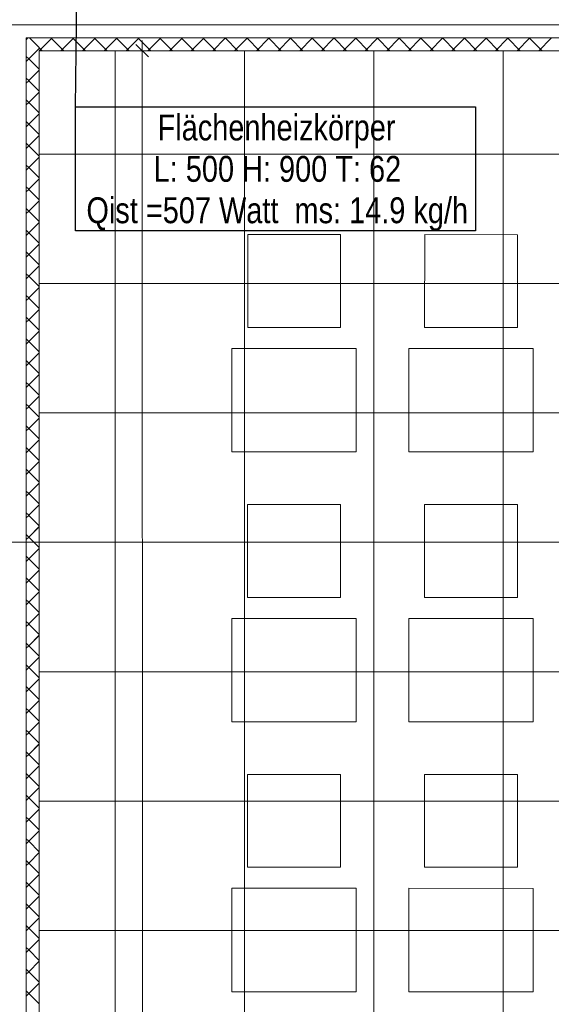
# Model space of a CAD drawing. Extents: x 229 to 926, y 37 to 878.
# Tile 179 of 194: x 553 to 605, y 571 to 666. Entities that reach past the tile are written whole.
import ezdxf
from ezdxf.lldxf.tags import DXFTag

# ---------------------------------------------------------------- set-up
doc = ezdxf.new("R2010")
doc.units = 0
doc.layers.get('0').update_dxf_attribs({"lineweight": 13})
doc.layers.add('A_BI_Innenwand', color=7, linetype='Continuous', lineweight=18, true_color=0x80ff80, plot=False)
for name, color, linetype, lineweight in [('Ausstattung', 7, 'Continuous', 25), ('Axen', 7, 'Continuous', 25), ('Axen-A03ENJ5PI0', 7, 'Continuous', 25), ('Deckenspiegel', 7, 'Continuous', 25), ('Fullfläche', 7, 'Continuous', 25), ('Fullfläche-A03ENJ5QI0', 7, 'Continuous', 25), ('Maßlinien', 7, 'Continuous', 25), ('Maßlinien-A03ENJ5WI0', 7, 'Continuous', 25), ('Wände', 7, 'Continuous', 25), ('Wände-A03ENJ5VI0', 7, 'Continuous', 25), ('X_BI_Text', 7, 'Continuous', 25)]:
    doc.layers.add(name, color=color, linetype=linetype, lineweight=lineweight)
doc.styles.get("Standard").update_dxf_attribs({"font": 'arial.ttf'})
tags = doc.linetypes.add('ALL_S25', pattern=[0.001, 0, -0.001]).pattern_tags.tags
tags[6:7] = [DXFTag(74, 4), DXFTag(75, 0), DXFTag(340, '0'), DXFTag(46, 1.0), DXFTag(50, 0.0), DXFTag(44, 0.0), DXFTag(45, 0.0)]
tags[4:5] = [DXFTag(74, 4), DXFTag(75, 0), DXFTag(340, '0'), DXFTag(46, 1.0), DXFTag(50, 0.0), DXFTag(44, 0.0), DXFTag(45, 0.0)]
tags = doc.linetypes.add('ALL_S25-A03ENJ5XI0', pattern=[0.001, 0, -0.001]).pattern_tags.tags
tags[6:7] = [DXFTag(74, 4), DXFTag(75, 0), DXFTag(340, '0'), DXFTag(46, 1.0), DXFTag(50, 0.0), DXFTag(44, 0.0), DXFTag(45, 0.0)]
tags[4:5] = [DXFTag(74, 4), DXFTag(75, 0), DXFTag(340, '0'), DXFTag(46, 1.0), DXFTag(50, 0.0), DXFTag(44, 0.0), DXFTag(45, 0.0)]

# ---------------------------------------------------------------- blocks, each defined once
blk = doc.blocks.new('Referenz-A03ENJ5LI0', base_point=(255.728, 65.704))
at = {"layer": 'Ausstattung', "color": 0, "lineweight": -2}
for p, q in [((575.487, 636.101), (575.488, 645.076)), ((575.488, 645.076), (584.463, 645.075)), ((584.463, 645.075), (584.462, 636.1)), ((592.59, 636.099), (592.591, 645.074)), ((592.591, 645.074), (601.566, 645.073)), ((601.566, 645.073), (601.565, 636.098)), ((584.462, 636.1), (575.487, 636.101)), ((601.565, 636.098), (592.59, 636.099)), ((573.962, 624.079), (573.963, 634.07)), ((573.963, 634.07), (585.986, 634.068)), ((585.986, 634.068), (585.985, 624.077)), ((591.065, 624.077), (591.066, 634.068)), ((591.066, 634.068), (603.089, 634.066)), ((603.089, 634.066), (603.088, 624.075)), ((585.985, 624.077), (573.962, 624.079)), ((603.088, 624.075), (591.065, 624.077)), ((575.484, 610.023), (575.485, 618.998)), ((575.485, 618.998), (584.46, 618.997)), ((584.46, 618.997), (584.459, 610.022)), ((592.587, 610.021), (592.588, 618.996)), ((592.588, 618.996), (601.563, 618.995)), ((601.563, 618.995), (601.562, 610.02)), ((584.459, 610.022), (575.484, 610.023)), ((601.562, 610.02), (592.587, 610.021)), ((573.959, 598.001), (573.96, 607.992)), ((573.96, 607.992), (585.983, 607.99)), ((585.983, 607.99), (585.982, 597.999)), ((591.062, 597.999), (591.063, 607.99)), ((591.063, 607.99), (603.086, 607.988)), ((603.086, 607.988), (603.085, 597.997)), ((585.982, 597.999), (573.959, 598.001)), ((603.085, 597.997), (591.062, 597.999)), ((575.481, 583.945), (575.482, 592.92)), ((575.482, 592.92), (584.457, 592.919)), ((584.457, 592.919), (584.456, 583.944)), ((592.584, 583.943), (592.585, 592.918)), ((592.585, 592.918), (601.56, 592.917)), ((601.56, 592.917), (601.559, 583.942)), ((584.456, 583.944), (575.481, 583.945)), ((601.559, 583.942), (592.584, 583.943)), ((573.955, 571.923), (573.957, 581.914)), ((573.957, 581.914), (585.98, 581.912)), ((585.98, 581.912), (585.978, 571.921)), ((591.059, 571.921), (591.06, 581.912)), ((591.06, 581.912), (603.083, 581.91)), ((603.083, 581.91), (603.082, 571.919)), ((585.978, 571.921), (573.955, 571.923)), ((603.082, 571.919), (591.059, 571.921))]:
    blk.add_line(p, q, dxfattribs=at)
at = {"layer": 'Axen', "color": 0, "linetype": 'ALL_S25', "lineweight": -2, "ltscale": 0.13}
for p, q in [((735.547, 665.346), (301.723, 665.346)), ((735.547, 615.346), (301.713, 615.346)), ((735.547, 615.346), (301.713, 615.346))]:
    blk.add_line(p, q, dxfattribs=at)
at = {"layer": 'Fullfläche', "color": 0, "lineweight": -2}
for p, q in [((554.259, 664.082), (554.082, 663.905)), ((555.334, 663.15), (554.4, 664.082)), ((555.334, 662.847), (556.526, 664.041)), ((556.526, 664.043), (556.487, 664.082)), ((556.53, 664.043), (556.569, 664.082)), ((557.725, 662.846), (556.53, 664.041)), ((557.432, 662.846), (558.626, 664.042)), ((558.626, 664.044), (558.588, 664.082)), ((558.63, 664.044), (558.669, 664.082)), ((559.825, 662.846), (558.63, 664.042)), ((559.532, 662.846), (560.726, 664.042)), ((560.726, 664.044), (560.688, 664.083)), ((560.73, 664.044), (560.769, 664.083)), ((561.925, 662.846), (560.73, 664.042)), ((561.631, 662.846), (562.826, 664.043)), ((562.826, 664.045), (562.788, 664.083)), ((562.83, 664.045), (562.868, 664.083)), ((564.026, 662.846), (562.83, 664.043)), ((563.731, 662.846), (564.926, 664.043)), ((564.926, 664.045), (564.888, 664.083)), ((564.93, 664.045), (564.968, 664.083)), ((566.126, 662.846), (564.93, 664.043)), ((565.831, 662.846), (567.026, 664.043)), ((567.026, 664.045), (566.988, 664.083)), ((567.03, 664.045), (567.068, 664.083)), ((568.227, 662.846), (567.03, 664.043)), ((567.93, 662.846), (569.126, 664.044)), ((569.126, 664.046), (569.088, 664.084)), ((569.13, 664.046), (569.168, 664.084)), ((570.327, 662.846), (569.13, 664.044)), ((570.03, 662.846), (571.226, 664.044)), ((571.226, 664.046), (571.188, 664.084)), ((571.23, 664.046), (571.268, 664.084)), ((572.427, 662.846), (571.23, 664.044)), ((572.129, 662.846), (573.326, 664.045)), ((573.326, 664.047), (573.289, 664.084)), ((573.33, 664.047), (573.368, 664.084)), ((574.528, 662.846), (573.33, 664.045)), ((574.229, 662.846), (575.426, 664.045)), ((575.426, 664.047), (575.389, 664.084)), ((575.43, 664.047), (575.468, 664.084)), ((576.628, 662.846), (575.43, 664.045)), ((576.329, 662.846), (577.526, 664.045)), ((577.526, 664.047), (577.489, 664.085)), ((577.53, 664.047), (577.567, 664.085)), ((578.729, 662.846), (577.53, 664.045)), ((578.428, 662.846), (579.626, 664.046)), ((579.626, 664.048), (579.589, 664.085)), ((579.63, 664.048), (579.667, 664.085)), ((580.829, 662.846), (579.63, 664.046)), ((580.528, 662.846), (581.726, 664.046)), ((581.726, 664.048), (581.689, 664.085)), ((581.73, 664.048), (581.767, 664.085)), ((582.929, 662.846), (581.73, 664.046)), ((582.627, 662.846), (583.826, 664.046)), ((583.826, 664.049), (583.789, 664.085)), ((583.83, 664.049), (583.867, 664.085)), ((585.03, 662.846), (583.83, 664.046)), ((584.727, 662.846), (585.926, 664.047)), ((585.926, 664.049), (585.889, 664.086)), ((585.93, 664.049), (585.967, 664.086)), ((587.13, 662.846), (585.93, 664.047)), ((586.827, 662.846), (588.026, 664.047)), ((588.026, 664.049), (587.99, 664.086)), ((588.03, 664.049), (588.067, 664.086)), ((589.23, 662.846), (588.03, 664.047)), ((588.926, 662.846), (590.126, 664.048)), ((590.126, 664.05), (590.09, 664.086)), ((590.13, 664.05), (590.167, 664.086)), ((591.331, 662.846), (590.13, 664.048)), ((591.026, 662.846), (592.226, 664.048)), ((592.226, 664.05), (592.19, 664.086)), ((592.23, 664.05), (592.267, 664.086)), ((593.431, 662.846), (592.23, 664.048)), ((593.125, 662.846), (594.326, 664.048)), ((594.326, 664.051), (594.29, 664.087)), ((594.33, 664.051), (594.366, 664.087)), ((595.532, 662.846), (594.33, 664.048)), ((595.225, 662.846), (596.426, 664.049)), ((596.426, 664.051), (596.39, 664.087)), ((596.43, 664.051), (596.466, 664.087)), ((597.632, 662.846), (596.43, 664.049)), ((597.325, 662.846), (598.526, 664.049)), ((598.526, 664.051), (598.49, 664.087)), ((598.53, 664.051), (598.566, 664.087)), ((599.733, 662.846), (598.53, 664.049)), ((599.424, 662.846), (600.626, 664.05)), ((600.626, 664.052), (600.59, 664.087)), ((600.63, 664.052), (600.666, 664.087)), ((601.833, 662.846), (600.63, 664.05)), ((601.524, 662.846), (602.726, 664.05)), ((602.726, 664.052), (602.69, 664.088)), ((602.73, 664.052), (602.766, 664.088)), ((603.933, 662.846), (602.73, 664.05)), ((603.624, 662.846), (604.826, 664.05)), ((604.826, 664.052), (604.791, 664.088)), ((554.329, 662.056), (554.082, 662.302)), ((555.334, 663.058), (554.331, 662.056)), ((555.624, 662.846), (555.334, 663.137)), ((554.329, 662.052), (554.082, 661.806)), ((555.334, 661.05), (554.331, 662.052)), ((555.334, 660.958), (554.331, 659.956)), ((554.329, 659.956), (554.082, 660.202)), ((554.329, 659.952), (554.082, 659.706)), ((555.334, 658.95), (554.331, 659.952)), ((555.334, 658.858), (554.331, 657.856)), ((554.329, 657.856), (554.082, 658.102)), ((554.329, 657.852), (554.082, 657.606)), ((555.334, 656.85), (554.331, 657.852)), ((555.334, 656.758), (554.331, 655.756)), ((554.329, 655.756), (554.082, 656.002)), ((554.329, 655.752), (554.082, 655.506)), ((555.334, 654.75), (554.331, 655.752)), ((555.334, 654.658), (554.331, 653.656)), ((554.329, 653.656), (554.082, 653.902)), ((554.329, 653.652), (554.082, 653.406)), ((555.334, 652.65), (554.331, 653.652)), ((554.329, 651.556), (554.082, 651.802)), ((555.334, 652.558), (554.331, 651.556)), ((554.329, 651.552), (554.082, 651.306)), ((555.334, 650.55), (554.331, 651.552)), ((555.334, 650.458), (554.331, 649.456)), ((554.329, 649.456), (554.082, 649.702)), ((554.329, 649.452), (554.082, 649.206)), ((555.334, 648.45), (554.331, 649.452)), ((555.334, 648.358), (554.331, 647.356)), ((554.329, 647.356), (554.082, 647.602)), ((554.329, 647.352), (554.082, 647.105)), ((555.334, 646.35), (554.331, 647.352)), ((555.334, 646.258), (554.331, 645.256)), ((554.329, 645.256), (554.082, 645.502)), ((554.329, 645.252), (554.082, 645.006)), ((555.334, 644.25), (554.331, 645.252)), ((555.334, 644.158), (554.331, 643.156)), ((554.329, 643.156), (554.082, 643.402)), ((554.329, 643.152), (554.082, 642.906)), ((555.334, 642.15), (554.331, 643.152)), ((554.329, 641.056), (554.082, 641.302)), ((555.334, 642.058), (554.331, 641.056)), ((554.329, 641.052), (554.082, 640.806)), ((555.334, 640.05), (554.331, 641.052)), ((555.334, 639.958), (554.331, 638.956)), ((554.329, 638.956), (554.082, 639.202)), ((554.329, 638.952), (554.082, 638.705)), ((555.334, 637.95), (554.331, 638.952)), ((555.334, 637.858), (554.331, 636.856)), ((554.329, 636.856), (554.082, 637.102)), ((554.329, 636.852), (554.082, 636.606)), ((555.334, 635.85), (554.331, 636.852)), ((555.334, 635.758), (554.331, 634.756)), ((554.329, 634.756), (554.082, 635.002)), ((554.329, 634.752), (554.082, 634.505)), ((555.334, 633.75), (554.331, 634.752)), ((555.334, 633.658), (554.331, 632.656)), ((554.329, 632.656), (554.082, 632.902)), ((554.329, 632.652), (554.082, 632.406)), ((555.334, 631.65), (554.331, 632.652)), ((554.329, 630.556), (554.082, 630.802)), ((555.334, 631.558), (554.331, 630.556)), ((554.329, 630.552), (554.082, 630.305)), ((555.334, 629.55), (554.331, 630.552)), ((555.334, 629.458), (554.331, 628.456)), ((554.329, 628.456), (554.082, 628.702)), ((554.329, 628.452), (554.082, 628.205)), ((555.334, 627.45), (554.331, 628.452)), ((555.334, 627.358), (554.331, 626.356)), ((554.329, 626.356), (554.082, 626.602)), ((554.329, 626.352), (554.082, 626.105)), ((555.334, 625.35), (554.331, 626.352)), ((555.334, 625.258), (554.331, 624.256)), ((554.329, 624.256), (554.082, 624.502)), ((554.329, 624.252), (554.082, 624.005)), ((555.334, 623.25), (554.331, 624.252)), ((554.329, 622.156), (554.082, 622.402)), ((555.334, 623.158), (554.331, 622.156)), ((554.329, 622.152), (554.082, 621.905)), ((555.334, 621.15), (554.331, 622.152)), ((555.334, 621.058), (554.331, 620.056)), ((554.329, 620.056), (554.082, 620.302)), ((554.329, 620.052), (554.082, 619.805)), ((555.334, 619.05), (554.331, 620.052)), ((555.334, 618.958), (554.331, 617.956)), ((554.329, 617.956), (554.082, 618.202)), ((554.329, 617.952), (554.082, 617.705)), ((555.334, 616.95), (554.331, 617.952)), ((555.334, 616.857), (554.331, 615.856)), ((554.329, 615.856), (554.082, 616.102)), ((554.329, 615.852), (554.082, 615.605)), ((555.334, 614.85), (554.331, 615.852)), ((555.334, 614.757), (554.331, 613.756)), ((554.329, 613.756), (554.082, 614.002)), ((554.329, 613.752), (554.082, 613.505)), ((555.334, 612.75), (554.331, 613.752)), ((554.329, 611.656), (554.083, 611.902)), ((555.334, 612.657), (554.331, 611.656)), ((554.329, 611.652), (554.083, 611.405)), ((555.334, 610.65), (554.331, 611.652)), ((555.334, 610.557), (554.331, 609.556)), ((554.329, 609.556), (554.083, 609.802)), ((554.329, 609.552), (554.083, 609.305)), ((555.334, 608.55), (554.331, 609.552)), ((555.334, 608.457), (554.331, 607.456)), ((554.329, 607.456), (554.083, 607.702)), ((554.329, 607.452), (554.083, 607.205)), ((555.334, 606.45), (554.331, 607.452)), ((555.334, 606.357), (554.331, 605.356)), ((554.329, 605.356), (554.083, 605.602)), ((554.329, 605.352), (554.083, 605.105)), ((555.334, 604.35), (554.331, 605.352)), ((555.334, 604.257), (554.331, 603.256)), ((554.329, 603.256), (554.083, 603.502)), ((554.329, 603.252), (554.083, 603.005)), ((555.334, 602.25), (554.331, 603.252)), ((554.329, 601.156), (554.083, 601.402)), ((555.334, 602.157), (554.331, 601.156)), ((554.329, 601.152), (554.083, 600.905)), ((555.334, 600.15), (554.331, 601.152)), ((555.334, 600.057), (554.331, 599.056)), ((554.329, 599.056), (554.083, 599.302)), ((554.329, 599.052), (554.083, 598.805)), ((555.334, 598.05), (554.331, 599.052)), ((555.334, 597.957), (554.331, 596.956)), ((554.329, 596.956), (554.083, 597.202)), ((554.329, 596.952), (554.083, 596.705)), ((555.334, 595.95), (554.331, 596.952)), ((555.334, 595.857), (554.331, 594.856)), ((554.329, 594.856), (554.083, 595.102)), ((554.329, 594.852), (554.083, 594.605)), ((555.334, 593.85), (554.331, 594.852)), ((555.334, 593.757), (554.331, 592.756)), ((554.329, 592.756), (554.083, 593.002)), ((554.329, 592.752), (554.083, 592.505)), ((555.334, 591.75), (554.331, 592.752)), ((554.329, 590.656), (554.083, 590.902)), ((555.334, 591.657), (554.331, 590.656)), ((554.329, 590.652), (554.083, 590.405)), ((555.334, 589.65), (554.331, 590.652)), ((555.334, 589.557), (554.331, 588.556)), ((554.329, 588.556), (554.083, 588.802)), ((554.329, 588.552), (554.083, 588.305)), ((555.334, 587.55), (554.331, 588.552)), ((555.334, 587.457), (554.331, 586.456)), ((554.329, 586.456), (554.083, 586.702)), ((554.329, 586.452), (554.083, 586.205)), ((555.334, 585.45), (554.331, 586.452)), ((555.334, 585.357), (554.331, 584.356)), ((554.329, 584.356), (554.083, 584.602)), ((554.329, 584.352), (554.083, 584.105)), ((555.334, 583.35), (554.331, 584.352)), ((555.334, 583.257), (554.331, 582.256)), ((554.329, 582.256), (554.083, 582.502)), ((554.329, 582.252), (554.083, 582.005)), ((555.334, 581.25), (554.331, 582.252)), ((554.329, 580.156), (554.083, 580.402)), ((555.334, 581.157), (554.331, 580.156)), ((554.329, 580.152), (554.083, 579.905)), ((555.334, 579.15), (554.331, 580.152)), ((555.334, 579.057), (554.331, 578.056)), ((554.329, 578.056), (554.083, 578.302)), ((554.329, 578.052), (554.083, 577.805)), ((555.334, 577.05), (554.331, 578.052)), ((555.334, 576.957), (554.332, 575.956)), ((554.329, 575.956), (554.083, 576.202)), ((554.329, 575.952), (554.083, 575.705)), ((555.334, 574.951), (554.332, 575.952)), ((555.334, 574.857), (554.332, 573.856)), ((554.329, 573.856), (554.083, 574.102)), ((554.329, 573.852), (554.083, 573.605)), ((555.334, 572.851), (554.332, 573.852)), ((555.334, 572.757), (554.332, 571.756)), ((554.329, 571.756), (554.083, 572.002)), ((554.329, 571.752), (554.083, 571.505)), ((555.334, 570.751), (554.332, 571.752))]:
    blk.add_line(p, q, dxfattribs=at)
at = {"layer": 'Maßlinien', "color": 0, "lineweight": -2}
for p, q in [((564.694, 663.447), (565.895, 662.248)), ((565.294, 662.847), (565.294, 663.847)), ((565.294, 662.847), (564.294, 662.847)), ((565.294, 662.847), (566.294, 662.848)), ((565.294, 662.847), (565.31, 562.437))]:
    blk.add_line(p, q, dxfattribs=at)
at = {"layer": 'Wände', "color": 0, "lineweight": -2}
for p, q in [((549.334, 665.346), (674.034, 665.346)), ((674.034, 664.096), (554.082, 664.082)), ((554.084, 450.441), (554.082, 664.082)), ((554.082, 650.441), (554.082, 664.082)), ((555.334, 615.346), (555.334, 662.846)), ((555.334, 662.846), (670.034, 662.846)), ((555.334, 565.346), (555.334, 615.346))]:
    blk.add_line(p, q, dxfattribs=at)
blk = doc.blocks.new('Referenz-A03ENJ62I0', base_point=(255.728, 65.706))
at = {"layer": 'Axen-A03ENJ5PI0', "color": 0, "linetype": 'ALL_S25-A03ENJ5XI0', "lineweight": -2, "ltscale": 0.13}
for p, q in [((735.547, 665.346), (301.723, 665.346)), ((735.547, 615.346), (301.713, 615.346))]:
    blk.add_line(p, q, dxfattribs=at)
at = {"layer": 'Deckenspiegel', "color": 0, "lineweight": -2}
for p, q in [((555.333, 417.847), (555.333, 662.846)), ((555.333, 662.846), (670.033, 662.846)), ((562.683, 662.846), (562.683, 417.847)), ((575.183, 662.846), (575.183, 417.847)), ((587.683, 662.846), (587.683, 417.847)), ((600.183, 662.846), (600.183, 417.847)), ((670.033, 652.846), (555.333, 652.846)), ((670.033, 640.346), (555.333, 640.346)), ((670.033, 627.846), (555.333, 627.846)), ((670.033, 615.346), (555.333, 615.346)), ((670.033, 602.846), (555.333, 602.846)), ((670.033, 590.346), (555.333, 590.346)), ((670.033, 577.846), (555.333, 577.846))]:
    blk.add_line(p, q, dxfattribs=at)
at = {"layer": 'Fullfläche-A03ENJ5QI0', "color": 0, "lineweight": -2}
for p, q in [((554.258, 664.082), (554.082, 663.906)), ((555.333, 663.15), (554.4, 664.082)), ((555.333, 662.847), (556.526, 664.042)), ((556.526, 664.044), (556.487, 664.082)), ((556.53, 664.044), (556.568, 664.082)), ((557.724, 662.846), (556.53, 664.042)), ((557.432, 662.846), (558.626, 664.042)), ((558.626, 664.044), (558.587, 664.083)), ((558.63, 664.044), (558.668, 664.083)), ((559.825, 662.846), (558.63, 664.042)), ((559.531, 662.846), (560.726, 664.042)), ((560.726, 664.044), (560.687, 664.083)), ((560.73, 664.044), (560.768, 664.083)), ((561.925, 662.846), (560.73, 664.042)), ((561.631, 662.846), (562.826, 664.043)), ((562.826, 664.045), (562.787, 664.083)), ((562.83, 664.045), (562.868, 664.083)), ((564.025, 662.846), (562.83, 664.043)), ((563.731, 662.846), (564.926, 664.043)), ((564.926, 664.045), (564.888, 664.083)), ((564.93, 664.045), (564.968, 664.083)), ((566.126, 662.846), (564.93, 664.043)), ((565.83, 662.846), (567.026, 664.043)), ((567.026, 664.046), (566.988, 664.084)), ((567.03, 664.046), (567.068, 664.084)), ((568.226, 662.846), (567.03, 664.043)), ((567.93, 662.846), (569.126, 664.044)), ((569.126, 664.046), (569.088, 664.084)), ((569.13, 664.046), (569.168, 664.084)), ((570.327, 662.846), (569.13, 664.044)), ((570.029, 662.846), (571.226, 664.044)), ((571.226, 664.046), (571.188, 664.084)), ((571.23, 664.046), (571.267, 664.084)), ((572.427, 662.846), (571.23, 664.044)), ((572.129, 662.846), (573.326, 664.045)), ((573.326, 664.047), (573.288, 664.084)), ((573.33, 664.047), (573.367, 664.084)), ((574.527, 662.846), (573.33, 664.045)), ((574.229, 662.846), (575.426, 664.045)), ((575.426, 664.047), (575.388, 664.085)), ((575.43, 664.047), (575.467, 664.085)), ((576.628, 662.846), (575.43, 664.045)), ((576.328, 662.846), (577.526, 664.045)), ((577.526, 664.048), (577.488, 664.085)), ((577.53, 664.048), (577.567, 664.085)), ((578.728, 662.846), (577.53, 664.045)), ((578.428, 662.846), (579.626, 664.046)), ((579.626, 664.048), (579.588, 664.085)), ((579.63, 664.048), (579.667, 664.085)), ((580.829, 662.846), (579.63, 664.046)), ((580.527, 662.846), (581.726, 664.046)), ((581.726, 664.048), (581.689, 664.085)), ((581.73, 664.048), (581.767, 664.085)), ((582.929, 662.846), (581.73, 664.046)), ((582.627, 662.846), (583.826, 664.047)), ((583.826, 664.049), (583.789, 664.086)), ((583.83, 664.049), (583.867, 664.086)), ((585.029, 662.846), (583.83, 664.047)), ((584.727, 662.846), (585.926, 664.047)), ((585.926, 664.049), (585.889, 664.086)), ((585.93, 664.049), (585.966, 664.086)), ((587.13, 662.846), (585.93, 664.047)), ((586.826, 662.846), (588.026, 664.047)), ((588.026, 664.05), (587.989, 664.086)), ((588.03, 664.05), (588.066, 664.086)), ((589.23, 662.846), (588.03, 664.047)), ((588.926, 662.846), (590.126, 664.048)), ((590.126, 664.05), (590.089, 664.086)), ((590.13, 664.05), (590.166, 664.086)), ((591.33, 662.846), (590.13, 664.048)), ((591.025, 662.846), (592.226, 664.048)), ((592.226, 664.05), (592.189, 664.087)), ((592.23, 664.05), (592.266, 664.087)), ((593.431, 662.846), (592.23, 664.048)), ((593.125, 662.846), (594.326, 664.049)), ((594.326, 664.051), (594.289, 664.087)), ((594.33, 664.051), (594.366, 664.087)), ((595.531, 662.846), (594.33, 664.049)), ((595.225, 662.846), (596.426, 664.049)), ((596.426, 664.051), (596.39, 664.087)), ((596.43, 664.051), (596.466, 664.087)), ((597.632, 662.846), (596.43, 664.049)), ((597.324, 662.846), (598.526, 664.049)), ((598.526, 664.051), (598.49, 664.087)), ((598.53, 664.051), (598.566, 664.087)), ((599.732, 662.846), (598.53, 664.049)), ((599.424, 662.846), (600.626, 664.05)), ((600.626, 664.052), (600.59, 664.088)), ((600.63, 664.052), (600.665, 664.088)), ((601.832, 662.846), (600.63, 664.05)), ((601.523, 662.846), (602.726, 664.05)), ((602.726, 664.052), (602.69, 664.088)), ((602.73, 664.052), (602.765, 664.088)), ((603.933, 662.846), (602.73, 664.05)), ((603.623, 662.846), (604.826, 664.05)), ((604.826, 664.053), (604.79, 664.088)), ((554.328, 662.056), (554.082, 662.302)), ((555.333, 663.058), (554.33, 662.056)), ((555.624, 662.846), (555.333, 663.137)), ((554.328, 662.052), (554.082, 661.806)), ((555.333, 661.05), (554.33, 662.052)), ((555.333, 660.958), (554.33, 659.956)), ((554.328, 659.956), (554.082, 660.202)), ((554.328, 659.952), (554.082, 659.706)), ((555.333, 658.95), (554.33, 659.952)), ((555.333, 658.858), (554.33, 657.856)), ((554.328, 657.856), (554.082, 658.102)), ((554.328, 657.852), (554.082, 657.606)), ((555.333, 656.85), (554.33, 657.852)), ((555.333, 656.758), (554.33, 655.756)), ((554.328, 655.756), (554.082, 656.002)), ((554.328, 655.752), (554.082, 655.506)), ((555.333, 654.75), (554.33, 655.752)), ((555.333, 654.658), (554.33, 653.656)), ((554.328, 653.656), (554.082, 653.902)), ((554.328, 653.652), (554.082, 653.406)), ((555.333, 652.65), (554.33, 653.652)), ((554.328, 651.556), (554.082, 651.802)), ((555.333, 652.558), (554.33, 651.556)), ((554.328, 651.552), (554.082, 651.306)), ((555.333, 650.55), (554.33, 651.552)), ((555.333, 650.458), (554.33, 649.456)), ((554.328, 649.456), (554.082, 649.702)), ((554.328, 649.452), (554.082, 649.206)), ((555.333, 648.45), (554.33, 649.452)), ((555.333, 648.358), (554.33, 647.356)), ((554.328, 647.356), (554.082, 647.602)), ((554.328, 647.352), (554.082, 647.106)), ((555.333, 646.35), (554.33, 647.352)), ((555.333, 646.258), (554.33, 645.256)), ((554.328, 645.256), (554.082, 645.502)), ((554.328, 645.252), (554.082, 645.006)), ((555.333, 644.25), (554.33, 645.252)), ((555.333, 644.158), (554.33, 643.156)), ((554.328, 643.156), (554.082, 643.402)), ((554.328, 643.152), (554.082, 642.906)), ((555.333, 642.15), (554.33, 643.152)), ((554.328, 641.056), (554.082, 641.302)), ((555.333, 642.058), (554.33, 641.056)), ((554.328, 641.052), (554.082, 640.806)), ((555.333, 640.05), (554.33, 641.052)), ((555.333, 639.958), (554.33, 638.956)), ((554.328, 638.956), (554.082, 639.202)), ((554.328, 638.952), (554.082, 638.706)), ((555.333, 637.95), (554.33, 638.952)), ((555.333, 637.858), (554.33, 636.856)), ((554.328, 636.856), (554.082, 637.102)), ((554.328, 636.852), (554.082, 636.606)), ((555.333, 635.85), (554.33, 636.852)), ((555.333, 635.758), (554.33, 634.756)), ((554.328, 634.756), (554.082, 635.002)), ((554.328, 634.752), (554.082, 634.506)), ((555.333, 633.75), (554.33, 634.752)), ((555.333, 633.658), (554.33, 632.656)), ((554.328, 632.656), (554.082, 632.902)), ((554.328, 632.652), (554.082, 632.406)), ((555.333, 631.65), (554.33, 632.652)), ((554.328, 630.556), (554.082, 630.802)), ((555.333, 631.558), (554.33, 630.556)), ((554.328, 630.552), (554.082, 630.306)), ((555.333, 629.55), (554.33, 630.552)), ((555.333, 629.458), (554.331, 628.456)), ((554.328, 628.456), (554.082, 628.702)), ((554.328, 628.452), (554.082, 628.206)), ((555.333, 627.45), (554.331, 628.452)), ((555.333, 627.358), (554.331, 626.356)), ((554.328, 626.356), (554.082, 626.602)), ((554.328, 626.352), (554.082, 626.106)), ((555.333, 625.35), (554.331, 626.352)), ((555.333, 625.258), (554.331, 624.256)), ((554.328, 624.256), (554.082, 624.502)), ((554.328, 624.252), (554.082, 624.006)), ((555.333, 623.25), (554.331, 624.252)), ((554.329, 622.156), (554.082, 622.402)), ((555.333, 623.158), (554.331, 622.156)), ((554.329, 622.152), (554.082, 621.906)), ((555.333, 621.15), (554.331, 622.152)), ((555.333, 621.058), (554.331, 620.056)), ((554.329, 620.056), (554.082, 620.302)), ((554.329, 620.052), (554.082, 619.806)), ((555.333, 619.05), (554.331, 620.052)), ((555.333, 618.958), (554.331, 617.956)), ((554.329, 617.956), (554.082, 618.202)), ((554.329, 617.952), (554.082, 617.706)), ((555.333, 616.95), (554.331, 617.952)), ((555.333, 616.858), (554.331, 615.856)), ((554.329, 615.856), (554.082, 616.102)), ((554.329, 615.852), (554.082, 615.606)), ((555.333, 614.85), (554.331, 615.852)), ((555.333, 614.758), (554.331, 613.756)), ((554.329, 613.756), (554.082, 614.002)), ((554.329, 613.752), (554.082, 613.506)), ((555.333, 612.75), (554.331, 613.752)), ((554.329, 611.656), (554.082, 611.902)), ((555.333, 612.658), (554.331, 611.656)), ((554.329, 611.652), (554.082, 611.406)), ((555.333, 610.65), (554.331, 611.652)), ((555.333, 610.558), (554.331, 609.556)), ((554.329, 609.556), (554.082, 609.802)), ((554.329, 609.552), (554.082, 609.306)), ((555.333, 608.55), (554.331, 609.552)), ((555.333, 608.458), (554.331, 607.456)), ((554.329, 607.456), (554.082, 607.702)), ((554.329, 607.452), (554.082, 607.206)), ((555.333, 606.45), (554.331, 607.452)), ((555.333, 606.358), (554.331, 605.356)), ((554.329, 605.356), (554.082, 605.602)), ((554.329, 605.352), (554.082, 605.106)), ((555.333, 604.35), (554.331, 605.352)), ((555.333, 604.258), (554.331, 603.256)), ((554.329, 603.256), (554.082, 603.502)), ((554.329, 603.252), (554.082, 603.006)), ((555.333, 602.251), (554.331, 603.252)), ((554.329, 601.156), (554.082, 601.403)), ((555.333, 602.158), (554.331, 601.156)), ((554.329, 601.152), (554.082, 600.906)), ((555.333, 600.151), (554.331, 601.152)), ((555.333, 600.058), (554.331, 599.056)), ((554.329, 599.056), (554.082, 599.302)), ((554.329, 599.052), (554.082, 598.806)), ((555.333, 598.051), (554.331, 599.052)), ((555.333, 597.958), (554.331, 596.956)), ((554.329, 596.956), (554.082, 597.203)), ((554.329, 596.952), (554.082, 596.706)), ((555.333, 595.951), (554.331, 596.952)), ((555.333, 595.858), (554.331, 594.856)), ((554.329, 594.856), (554.082, 595.102)), ((554.329, 594.852), (554.082, 594.606)), ((555.333, 593.851), (554.331, 594.852)), ((555.333, 593.758), (554.331, 592.756)), ((554.329, 592.756), (554.082, 593.003)), ((554.329, 592.752), (554.082, 592.506)), ((555.333, 591.751), (554.331, 592.752)), ((554.329, 590.656), (554.082, 590.902)), ((555.333, 591.658), (554.331, 590.656)), ((554.329, 590.652), (554.082, 590.406)), ((555.333, 589.651), (554.331, 590.652)), ((555.333, 589.558), (554.331, 588.556)), ((554.329, 588.556), (554.082, 588.803)), ((554.329, 588.552), (554.082, 588.306)), ((555.333, 587.551), (554.331, 588.552)), ((555.333, 587.458), (554.331, 586.456)), ((554.329, 586.456), (554.082, 586.703)), ((554.329, 586.452), (554.082, 586.206)), ((555.333, 585.451), (554.331, 586.452)), ((555.333, 585.357), (554.331, 584.356)), ((554.329, 584.356), (554.082, 584.603)), ((554.329, 584.352), (554.082, 584.106)), ((555.333, 583.351), (554.331, 584.352)), ((555.333, 583.257), (554.331, 582.256)), ((554.329, 582.256), (554.082, 582.503)), ((554.329, 582.252), (554.082, 582.006)), ((555.333, 581.251), (554.331, 582.252)), ((554.329, 580.156), (554.082, 580.403)), ((555.333, 581.158), (554.331, 580.156)), ((554.329, 580.152), (554.082, 579.906)), ((555.333, 579.151), (554.331, 580.152)), ((555.333, 579.057), (554.331, 578.056)), ((554.329, 578.056), (554.082, 578.303)), ((554.329, 578.052), (554.082, 577.806)), ((555.333, 577.051), (554.331, 578.052)), ((555.333, 576.957), (554.331, 575.956)), ((554.329, 575.956), (554.082, 576.203)), ((554.329, 575.952), (554.082, 575.706)), ((555.333, 574.951), (554.331, 575.952)), ((555.333, 574.857), (554.331, 573.856)), ((554.329, 573.856), (554.082, 574.103)), ((554.329, 573.852), (554.082, 573.606)), ((555.333, 572.851), (554.331, 573.852)), ((555.333, 572.757), (554.331, 571.756)), ((554.329, 571.756), (554.082, 572.003)), ((554.329, 571.752), (554.082, 571.506)), ((555.333, 570.751), (554.331, 571.752))]:
    blk.add_line(p, q, dxfattribs=at)
at = {"layer": 'Maßlinien-A03ENJ5WI0', "color": 0, "lineweight": -2}
for p, q in [((564.694, 663.448), (565.894, 662.248)), ((565.294, 662.848), (565.294, 663.848)), ((565.294, 662.848), (564.294, 662.848)), ((565.294, 662.848), (566.294, 662.848)), ((565.294, 662.848), (565.31, 562.437))]:
    blk.add_line(p, q, dxfattribs=at)
at = {"layer": 'Wände-A03ENJ5VI0', "color": 0, "lineweight": -2}
for p, q in [((549.333, 665.346), (674.033, 665.346)), ((674.033, 664.096), (554.082, 664.082)), ((554.083, 450.442), (554.082, 664.082)), ((554.082, 650.441), (554.082, 664.082)), ((555.333, 615.346), (555.334, 662.846)), ((555.334, 662.846), (670.033, 662.846)), ((555.333, 565.346), (555.333, 615.346))]:
    blk.add_line(p, q, dxfattribs=at)
blk = doc.blocks.new('Wand-A03ENJ66I0', base_point=(550.327, 169.344))
at = {"color": 0, "linetype": 'ByBlock', "lineweight": -2, "ltscale": 0.18}
blk.add_line((555.333, 661.344), (555.33, 450.441), dxfattribs=at)
blk = doc.blocks.new('Wand-A03ENJ9CI0', base_point=(549.333, 662.843))
at = {"color": 0, "linetype": 'ByBlock', "lineweight": -2, "ltscale": 0.18}
blk.add_line((670.033, 662.843), (555.333, 662.843), dxfattribs=at)
blk = doc.blocks.new('Bauteilbeschriftung-A03ENJ9OI0', base_point=(558.862, 645.431))
at = {"color": 0, "linetype": 'ByBlock', "lineweight": -2, "ltscale": 0.25}
blk.add_line((558.862, 657.431), (559.013, 672.044), dxfattribs=at)
at = {"color": 0, "lineweight": -2}
for p, q in [((558.862, 657.431), (597.507, 657.431)), ((558.862, 645.431), (558.862, 657.431)), ((597.507, 657.431), (597.507, 645.431)), ((597.507, 645.431), (558.862, 645.431))]:
    blk.add_line(p, q, dxfattribs=at)
at = {"color": 0, "linetype": 'ByBlock', "lineweight": -2, "ltscale": 0.25, "char_height": 2.5, "attachment_point": 1}
for s, insert in [('{\\W0.8;\\fArial;Flächenheizkörper}', (566.786, 656.681)), ('{\\W0.8;\\fArial;L: 500 H: 900 T: 62}', (566.405, 652.681)), ('{\\W0.8;\\fArial;Qist =507 Watt  ms: 14.9 kg/h}', (559.906, 648.681))]:
    blk.add_mtext(s, dxfattribs=dict(at, insert=insert))
blk = doc.blocks.new('Wand-A03ENJGQI0', base_point=(549.333, 661.344))
at = {"color": 0, "linetype": 'ByBlock', "lineweight": -2, "ltscale": 0.18}
for p, q in [((549.333, 667.843), (549.333, 661.344)), ((555.333, 662.843), (555.333, 661.344)), ((549.333, 661.344), (550.327, 661.344)), ((555.333, 661.344), (555.333, 661.344))]:
    blk.add_line(p, q, dxfattribs=at)

msp = doc.modelspace()

# ---------------------------------------------------------------- block references
at = {"color": 251, "lineweight": 13, "ltscale": 0.13, "true_color": 0x606060}
for name, p in [('Referenz-A03ENJ5LI0', (255.728, 65.704)), ('Referenz-A03ENJ62I0', (255.728, 65.706))]:
    msp.add_blockref(name, p, dxfattribs=at)
at = {"layer": 'A_BI_Innenwand', "ltscale": 0.18}
for name, p in [('Wand-A03ENJ9CI0', (549.333, 662.843)), ('Wand-A03ENJGQI0', (549.333, 661.344)), ('Wand-A03ENJ66I0', (550.327, 169.344))]:
    msp.add_blockref(name, p, dxfattribs=at)
at = {"layer": 'X_BI_Text', "ltscale": 0.25}
msp.add_blockref('Bauteilbeschriftung-A03ENJ9OI0', (558.862, 645.431), dxfattribs=at)

doc.saveas('drawing.dxf')
